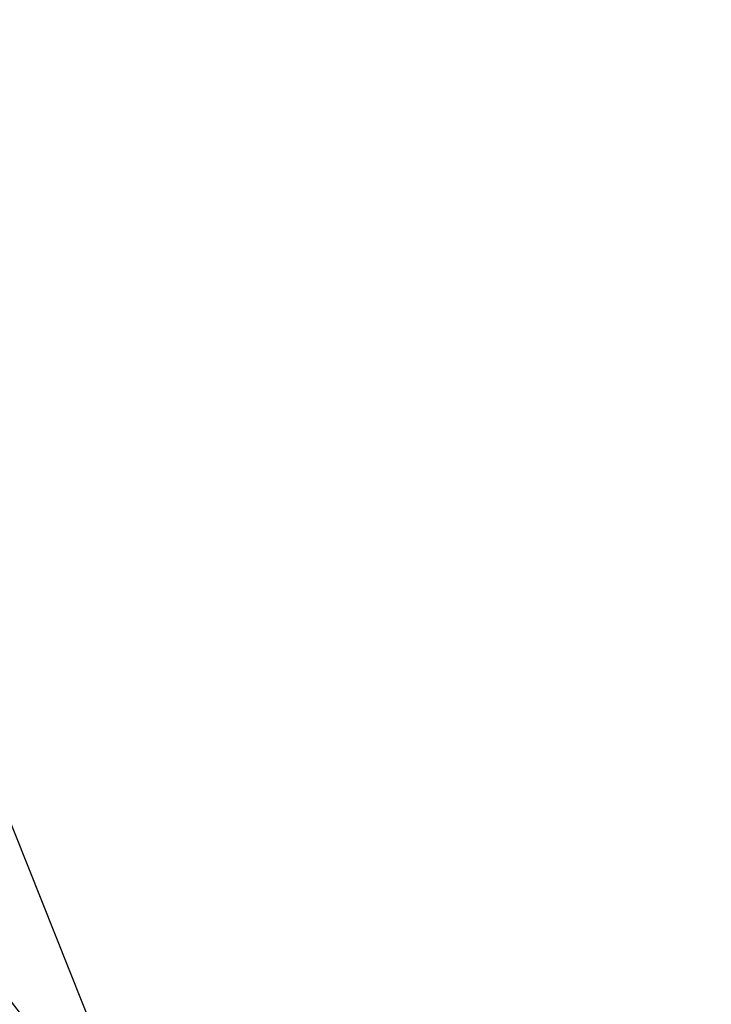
# Model space of a CAD drawing. Header units: millimetres. Extents: x 22 to 177, y -71 to 54.
# Tile 121 of 256: x 67.987 to 68.416, y -51.652 to -51.042. Entities that reach past the tile are written whole.
import ezdxf

# ---------------------------------------------------------------- set-up
doc = ezdxf.new("R2010")
doc.units = ezdxf.units.MM
doc.header["$LTSCALE"] = 25.4
doc.layers.get('0').update_dxf_attribs({"true_color": 0xff5454})

# ---------------------------------------------------------------- blocks, each defined once
blk = doc.blocks.new('PROFILE-IRIS-LED-20W-9004-9005-9006-9007.STL#2')
at = {"color": 18, "true_color": 0x000000}
mesh = blk.add_polyface(dxfattribs=at)
corners = [(71.54111, 15.61004, 142.82806), (75.41201, -0.20521, 126.03972), (113.99467, -58.74073, 38.45057), (68.20822, 12.4111, 143.75116)]
mesh.append_faces([[corners[k] for k in face] for face in [(0, 1, 2), (1, 0, 3)]], dxfattribs={"vtx0": -1, "color": 18})
mesh = blk.add_polyface(dxfattribs=at)
corners = [(68.00888, -9.196, 121.90345), (99.59687, -68.48167, 39.53326), (69.31215, -9.04176, 121.4887)]
mesh.append_faces([[corners[k] for k in face] for face in [(0, 1, 2)]], dxfattribs={"color": 18})
mesh = blk.add_polyface(dxfattribs=at)
corners = [(66.6772, -48.2642, 25.96865), (67.81331, -51.43267, 30.40148), (68.22999, -52.16242, 29.37702), (66.26052, -47.53445, 26.99311)]
mesh.append_faces([[corners[k] for k in face] for face in [(0, 1, 2), (1, 0, 3)]], dxfattribs={"vtx0": -1, "color": 18})
mesh = blk.add_polyface(dxfattribs=at)
corners = [(66.66891, -49.32324, 24.9651), (67.79128, -52.41292, 29.37702), (68.21788, -53.16005, 28.32817), (66.24231, -48.57611, 26.01395)]
mesh.append_faces([[corners[k] for k in face] for face in [(0, 1, 2), (1, 0, 3)]], dxfattribs={"vtx0": -1, "color": 18})
at = {"color": 7, "true_color": 0xffffff}
mesh = blk.add_polyface(dxfattribs=at)
corners = [(71.47257, -52.24851, 45.3707), (68.14826, -49.25484, 45.37827), (68.99733, -50.74185, 43.29072), (70.6235, -50.76149, 47.45825)]
mesh.append_faces([[corners[k] for k in face] for face in [(0, 1, 2), (1, 0, 3)]], dxfattribs={"vtx0": -1, "color": 7})
at = {"color": 18, "true_color": 0x000000}
mesh = blk.add_polyface(dxfattribs=at)
corners = [(66.69791, -50.30005, 23.75953), (67.81023, -53.39281, 28.32817), (68.2754, -54.20747, 27.1845), (66.23275, -49.48539, 24.9032)]
mesh.append_faces([[corners[k] for k in face] for face in [(0, 1, 2), (1, 0, 3)]], dxfattribs={"vtx0": -1, "color": 18})
mesh = blk.add_polyface(dxfattribs=at)
corners = [(66.56532, -51.34659, 22.51922), (67.71246, -54.52891, 27.1845), (68.18216, -55.35152, 26.02966), (66.0956, -50.52397, 23.67406)]
mesh.append_faces([[corners[k] for k in face] for face in [(0, 1, 2), (1, 0, 3)]], dxfattribs={"vtx0": -1, "color": 18})
mesh = blk.add_polyface(dxfattribs=at)
corners = [(68.22999, -52.16242, 29.37702), (70.38125, -54.75126, 33.80985), (70.79793, -55.48101, 32.78539), (67.81331, -51.43267, 30.40148)]
mesh.append_faces([[corners[k] for k in face] for face in [(0, 1, 2), (1, 0, 3)]], dxfattribs={"vtx0": -1, "color": 18})

msp = doc.modelspace()

# ---------------------------------------------------------------- block references
at = {"color": 0}
msp.add_blockref('PROFILE-IRIS-LED-20W-9004-9005-9006-9007.STL#2', (0, 0), dxfattribs=at)

doc.saveas('drawing.dxf')
